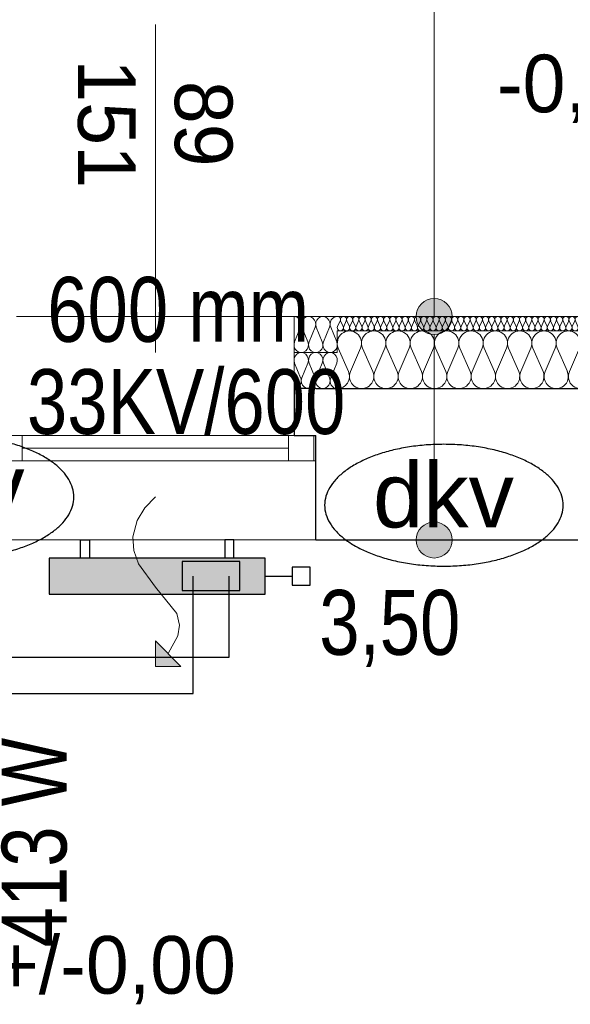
# Model space of a CAD drawing. Extents: x -440864 to -355682, y 13652 to 155872.
# Tile 36 of 179: x -421866 to -420338, y 35384 to 38116. Entities that reach past the tile are written whole.
import ezdxf
from ezdxf.lldxf.tags import DXFTag

# ---------------------------------------------------------------- set-up
doc = ezdxf.new("R2010")
doc.units = 0
doc.header["$MEASUREMENT"] = 0
for name, color, linetype in [('#podkład', 252, 'Continuous'), ('A-Okna', 252, 'Continuous'), ('Arch ocieplenie', 252, 'Continuous'), ('Arch opisy', 252, 'Continuous'), ('Inwent Izolacje', 252, 'Continuous'), ('INWENT RZĘDNE', 252, 'Continuous'), ('IS_Armatura_podłączeniowa_grz._dolnozas.', 7, 'SOLID'), ('IS_Armatura_Therm', 7, 'SOLID'), ('IS_Grafika', 7, 'SOLID'), ('IS_Grzejniki_Plan_rzut', 7, 'SOLID'), ('IS_Opisy_działek_Therm', 7, 'SOLID'), ('IS_Powrót', 5, 'DASH'), ('IS_Text_Armatury_Therm', 7, 'Continuous'), ('IS_Text_Odbiornikow_Therm', 7, 'Continuous'), ('IS_Zasilanie', 1, 'SOLID')]:
    doc.layers.add(name, color=color, linetype=linetype)
for name, color, linetype, lineweight in [('A-Okna_Nr_Pióra__9', 252, 'Continuous', 13), ('Arch ocieplenie_Nr_Pióra__9', 252, 'Continuous', 13), ('Arch opisy_Nr_Pióra__21', 252, 'Continuous', 9), ('Arch wykończenie_Nr_Pióra__3', 252, 'Continuous', 18), ('Inwent Izolacje_Nr_Pióra__2', 252, 'Continuous', 13), ('INWENT RZĘDNE_Nr_Pióra__21', 252, 'Continuous', 9), ('INWENT. OKNA_Nr_Pióra__21', 252, 'Continuous', 9), ('INWENT. OKNA_Nr_Pióra__5', 252, 'Continuous', 13), ('INWENT.ŚCIANY_Nr_Pióra__1', 252, 'Continuous', 25), ('INWENT.ŚCIANY_Nr_Pióra__2', 252, 'Continuous', 13), ('INWENT.ŚCIANY_Nr_Pióra__21', 252, 'Continuous', 9)]:
    doc.layers.add(name, color=color, linetype=linetype, lineweight=lineweight)
doc.styles.add('GENERATED_STYLE_2', font='txt')
doc.styles.add('GENERATED_STYLE_5', font='txt')
doc.styles.get("Standard").update_dxf_attribs({"font": 'arial.ttf', "width": 0.8, "bigfont": 'BIGFONT.SHX'})
tags = doc.linetypes.add('DASH', pattern=[15, 10, -5]).pattern_tags.tags
tags[6:7] = [DXFTag(74, 4), DXFTag(75, 0), DXFTag(340, '0'), DXFTag(46, 0.0), DXFTag(50, 0.0), DXFTag(44, 0.0), DXFTag(45, 0.0)]
tags[4:5] = [DXFTag(74, 4), DXFTag(75, 0), DXFTag(340, '0'), DXFTag(46, 0.0), DXFTag(50, 0.0), DXFTag(44, 0.0), DXFTag(45, 0.0)]
tags = doc.linetypes.add('SOLID', pattern=[10, 10, 0]).pattern_tags.tags
tags[6:7] = [DXFTag(74, 4), DXFTag(75, 0), DXFTag(340, '0'), DXFTag(46, 0.0), DXFTag(50, 0.0), DXFTag(44, 0.0), DXFTag(45, 0.0)]
tags[4:5] = [DXFTag(74, 4), DXFTag(75, 0), DXFTag(340, '0'), DXFTag(46, 0.0), DXFTag(50, 0.0), DXFTag(44, 0.0), DXFTag(45, 0.0)]

# ---------------------------------------------------------------- blocks, each defined once
blk = doc.blocks.new('Izolacja cieplna 14_21', base_point=(-419904.9, 37292.6))
at = {"layer": 'Arch ocieplenie_Nr_Pióra__9', "linetype": 'Continuous'}
for p, q in [((-420977.1, 37280.7), (-420984.2, 37264.5)), ((-420968.5, 37264.5), (-420975.7, 37280.7)), ((-420960, 37280.7), (-420967.1, 37264.5)), ((-420951.4, 37264.5), (-420958.5, 37280.7)), ((-420942.8, 37280.7), (-420949.9, 37264.5)), ((-420934.2, 37264.5), (-420941.4, 37280.7)), ((-420925.7, 37280.7), (-420932.8, 37264.5)), ((-420917.1, 37264.5), (-420924.2, 37280.7)), ((-420908.5, 37280.7), (-420915.7, 37264.5)), ((-420900, 37264.5), (-420907.1, 37280.7)), ((-420891.4, 37280.7), (-420898.5, 37264.5)), ((-420882.8, 37264.5), (-420889.9, 37280.7)), ((-420874.2, 37280.7), (-420881.4, 37264.5)), ((-420865.7, 37264.5), (-420872.8, 37280.7)), ((-420857.1, 37280.7), (-420864.2, 37264.5)), ((-420848.5, 37264.5), (-420855.7, 37280.7)), ((-420840, 37280.7), (-420847.1, 37264.5)), ((-420831.4, 37264.5), (-420838.5, 37280.7)), ((-420822.8, 37280.7), (-420829.9, 37264.5)), ((-420814.2, 37264.5), (-420821.4, 37280.7)), ((-420805.7, 37280.7), (-420812.8, 37264.5)), ((-420797.1, 37264.5), (-420804.2, 37280.7)), ((-420788.5, 37280.7), (-420795.7, 37264.5)), ((-420780, 37264.5), (-420787.1, 37280.7)), ((-420771.4, 37280.7), (-420778.5, 37264.5)), ((-420762.8, 37264.5), (-420769.9, 37280.7)), ((-420754.2, 37280.7), (-420761.4, 37264.5)), ((-420745.7, 37264.5), (-420752.8, 37280.7)), ((-420737.1, 37280.7), (-420744.2, 37264.5)), ((-420728.5, 37264.5), (-420735.7, 37280.7)), ((-420720, 37280.7), (-420727.1, 37264.5)), ((-420711.4, 37264.5), (-420718.5, 37280.7)), ((-420702.8, 37280.7), (-420709.9, 37264.5)), ((-420694.2, 37264.5), (-420701.4, 37280.7)), ((-420685.7, 37280.7), (-420692.8, 37264.5)), ((-420677.1, 37264.5), (-420684.2, 37280.7)), ((-420668.5, 37280.7), (-420675.7, 37264.5)), ((-420660, 37264.5), (-420667.1, 37280.7)), ((-420651.4, 37280.7), (-420658.5, 37264.5)), ((-420642.8, 37264.5), (-420649.9, 37280.7)), ((-420634.2, 37280.7), (-420641.4, 37264.5)), ((-420625.7, 37264.5), (-420632.8, 37280.7)), ((-420617.1, 37280.7), (-420624.2, 37264.5)), ((-420608.5, 37264.5), (-420615.7, 37280.7)), ((-420600, 37280.7), (-420607.1, 37264.5)), ((-420591.4, 37264.5), (-420598.5, 37280.7)), ((-420582.8, 37280.7), (-420589.9, 37264.5)), ((-420574.2, 37264.5), (-420581.4, 37280.7)), ((-420565.7, 37280.7), (-420572.8, 37264.5)), ((-420557.1, 37264.5), (-420564.2, 37280.7)), ((-420548.5, 37280.7), (-420555.7, 37264.5)), ((-420540, 37264.5), (-420547.1, 37280.7)), ((-420531.4, 37280.7), (-420538.5, 37264.5)), ((-420522.8, 37264.5), (-420529.9, 37280.7)), ((-420514.2, 37280.7), (-420521.4, 37264.5)), ((-420505.7, 37264.5), (-420512.8, 37280.7)), ((-420497.1, 37280.7), (-420504.2, 37264.5)), ((-420488.5, 37264.5), (-420495.7, 37280.7)), ((-420480, 37280.7), (-420487.1, 37264.5)), ((-420471.4, 37264.5), (-420478.5, 37280.7)), ((-420462.8, 37280.7), (-420469.9, 37264.5)), ((-420454.2, 37264.5), (-420461.4, 37280.7)), ((-420445.7, 37280.7), (-420452.8, 37264.5)), ((-420437.1, 37264.5), (-420444.2, 37280.7)), ((-420428.5, 37280.7), (-420435.7, 37264.5)), ((-420420, 37264.5), (-420427.1, 37280.7)), ((-420411.4, 37280.7), (-420418.5, 37264.5)), ((-420402.8, 37264.5), (-420409.9, 37280.7)), ((-420394.2, 37280.7), (-420401.4, 37264.5)), ((-420385.7, 37264.5), (-420392.8, 37280.7)), ((-420377.1, 37280.7), (-420384.2, 37264.5)), ((-420368.5, 37264.5), (-420375.7, 37280.7)), ((-420360, 37280.7), (-420367.1, 37264.5)), ((-420351.4, 37264.5), (-420358.5, 37280.7)), ((-420342.8, 37280.7), (-420349.9, 37264.5)), ((-420334.2, 37264.5), (-420341.4, 37280.7)), ((-420325.7, 37280.7), (-420332.8, 37264.5)), ((-420317.1, 37264.5), (-420324.2, 37280.7)), ((-420308.5, 37280.7), (-420315.7, 37264.5)), ((-420300, 37264.5), (-420307.1, 37280.7)), ((-420291.4, 37280.7), (-420298.5, 37264.5)), ((-420282.8, 37264.5), (-420289.9, 37280.7)), ((-420274.2, 37280.7), (-420281.4, 37264.5)), ((-420265.7, 37264.5), (-420272.8, 37280.7)), ((-420257.1, 37280.7), (-420264.2, 37264.5)), ((-420248.5, 37264.5), (-420255.7, 37280.7)), ((-420240, 37280.7), (-420247.1, 37264.5)), ((-420231.4, 37264.5), (-420238.5, 37280.7)), ((-420222.8, 37280.7), (-420229.9, 37264.5)), ((-420214.2, 37264.5), (-420221.4, 37280.7)), ((-420205.7, 37280.7), (-420212.8, 37264.5)), ((-420197.1, 37264.5), (-420204.2, 37280.7)), ((-420188.5, 37280.7), (-420195.7, 37264.5)), ((-420180, 37264.5), (-420187.1, 37280.7)), ((-420171.4, 37280.7), (-420178.5, 37264.5)), ((-420162.8, 37264.5), (-420169.9, 37280.7)), ((-420154.2, 37280.7), (-420161.4, 37264.5)), ((-420145.7, 37264.5), (-420152.8, 37280.7)), ((-420137.1, 37280.7), (-420144.2, 37264.5)), ((-420128.5, 37264.5), (-420135.7, 37280.7)), ((-420120, 37280.7), (-420127.1, 37264.5)), ((-420111.4, 37264.5), (-420118.5, 37280.7)), ((-420102.8, 37280.7), (-420109.9, 37264.5)), ((-420094.2, 37264.5), (-420101.4, 37280.7)), ((-420085.7, 37280.7), (-420092.8, 37264.5)), ((-420077.1, 37264.5), (-420084.2, 37280.7)), ((-420068.5, 37280.7), (-420075.7, 37264.5)), ((-420060, 37264.5), (-420067.1, 37280.7)), ((-420051.4, 37280.7), (-420058.5, 37264.5)), ((-420042.8, 37264.5), (-420049.9, 37280.7)), ((-420034.2, 37280.7), (-420041.4, 37264.5)), ((-420025.7, 37264.5), (-420032.8, 37280.7)), ((-420017.1, 37280.7), (-420024.2, 37264.5)), ((-420008.5, 37264.5), (-420015.7, 37280.7)), ((-420000, 37280.7), (-420007.1, 37264.5)), ((-419991.4, 37264.5), (-419998.5, 37280.7)), ((-419982.8, 37280.7), (-419989.9, 37264.5)), ((-419974.2, 37264.5), (-419981.4, 37280.7)), ((-419965.7, 37280.7), (-419972.8, 37264.5)), ((-419957.1, 37264.5), (-419964.2, 37280.7)), ((-419948.5, 37280.7), (-419955.7, 37264.5)), ((-419940, 37264.5), (-419947.1, 37280.7)), ((-419931.4, 37280.7), (-419938.5, 37264.5)), ((-419922.8, 37264.5), (-419929.9, 37280.7)), ((-419914.2, 37280.7), (-419921.4, 37264.5)), ((-419905.7, 37264.5), (-419912.8, 37280.7))]:
    blk.add_line(p, q, dxfattribs=at)
for centre, start_param, end_param in [((-420984.9, 37284.1), 2.7288, 4.712389), ((-420967.8, 37284.1), 2.7288, 6.695979), ((-420950.7, 37284.1), 2.7288, 6.695979), ((-420933.5, 37284.1), 2.7288, 6.695979), ((-420916.4, 37284.1), 2.7288, 6.695979), ((-420899.2, 37284.1), 2.7288, 6.695979), ((-420882.1, 37284.1), 2.7288, 6.695979), ((-420864.9, 37284.1), 2.7288, 6.695979), ((-420847.8, 37284.1), 2.7288, 6.695979), ((-420830.7, 37284.1), 2.7288, 6.695979), ((-420813.5, 37284.1), 2.7288, 6.695979), ((-420796.4, 37284.1), 2.7288, 6.695979), ((-420779.2, 37284.1), 2.7288, 6.695979), ((-420762.1, 37284.1), 2.7288, 6.695979), ((-420744.9, 37284.1), 2.7288, 6.695979), ((-420727.8, 37284.1), 2.7288, 6.695979), ((-420710.7, 37284.1), 2.7288, 6.695979), ((-420693.5, 37284.1), 2.7288, 6.695979), ((-420676.4, 37284.1), 2.7288, 6.695979), ((-420659.2, 37284.1), 2.7288, 6.695979), ((-420642.1, 37284.1), 2.7288, 6.695979), ((-420624.9, 37284.1), 2.7288, 6.695979), ((-420607.8, 37284.1), 2.7288, 6.695979), ((-420590.7, 37284.1), 2.7288, 6.695979), ((-420573.5, 37284.1), 2.7288, 6.695979), ((-420556.4, 37284.1), 2.7288, 6.695979), ((-420539.2, 37284.1), 2.7288, 6.695979), ((-420522.1, 37284.1), 2.7288, 6.695979), ((-420504.9, 37284.1), 2.7288, 6.695979), ((-420487.8, 37284.1), 2.7288, 6.695979), ((-420470.7, 37284.1), 2.7288, 6.695979), ((-420453.5, 37284.1), 2.7288, 6.695979), ((-420436.4, 37284.1), 2.7288, 6.695979), ((-420419.2, 37284.1), 2.7288, 6.695979), ((-420402.1, 37284.1), 2.7288, 6.695979), ((-420384.9, 37284.1), 2.7288, 6.695979), ((-420367.8, 37284.1), 2.7288, 6.695979), ((-420350.7, 37284.1), 2.7288, 6.695979), ((-420333.5, 37284.1), 2.7288, 6.695979), ((-420316.4, 37284.1), 2.7288, 6.695979), ((-420299.2, 37284.1), 2.7288, 6.695979), ((-420282.1, 37284.1), 2.7288, 6.695979), ((-420264.9, 37284.1), 2.7288, 6.695979), ((-420247.8, 37284.1), 2.7288, 6.695979), ((-420230.7, 37284.1), 2.7288, 6.695979), ((-420213.5, 37284.1), 2.7288, 6.695979), ((-420196.4, 37284.1), 2.7288, 6.695979), ((-420179.2, 37284.1), 2.7288, 6.695979), ((-420162.1, 37284.1), 2.7288, 6.695979), ((-420144.9, 37284.1), 2.7288, 6.695979), ((-420127.8, 37284.1), 2.7288, 6.695979), ((-420110.7, 37284.1), 2.7288, 6.695979), ((-420093.5, 37284.1), 2.7288, 6.695979), ((-420076.4, 37284.1), 2.7288, 6.695979), ((-420059.2, 37284.1), 2.7288, 6.695979), ((-420042.1, 37284.1), 2.7288, 6.695979), ((-420024.9, 37284.1), 2.7288, 6.695979), ((-420007.8, 37284.1), 2.7288, 6.695979), ((-419990.7, 37284.1), 2.7288, 6.695979), ((-419973.5, 37284.1), 2.7288, 6.695979), ((-419956.4, 37284.1), 2.7288, 6.695979), ((-419939.2, 37284.1), 2.7288, 6.695979), ((-419922.1, 37284.1), 2.7288, 6.695979), ((-419904.9, 37284.1), 4.712389, 6.695979), ((-420976.4, 37261.1), 5.870392, 9.837571), ((-420959.2, 37261.1), 5.870392, 9.837571), ((-420942.1, 37261.1), 5.870392, 9.837571), ((-420924.9, 37261.1), 5.870392, 9.837571), ((-420907.8, 37261.1), 5.870392, 9.837571), ((-420890.7, 37261.1), 5.870392, 9.837571), ((-420873.5, 37261.1), 5.870392, 9.837571), ((-420856.4, 37261.1), 5.870392, 9.837571), ((-420839.2, 37261.1), 5.870392, 9.837571), ((-420822.1, 37261.1), 5.870392, 9.837571), ((-420804.9, 37261.1), 5.870392, 9.837571), ((-420787.8, 37261.1), 5.870392, 9.837571), ((-420770.7, 37261.1), 5.870392, 9.837571), ((-420753.5, 37261.1), 5.870392, 9.837571), ((-420736.4, 37261.1), 5.870392, 9.837571), ((-420719.2, 37261.1), 5.870392, 9.837571), ((-420702.1, 37261.1), 5.870392, 9.837571), ((-420684.9, 37261.1), 5.870392, 9.837571), ((-420667.8, 37261.1), 5.870392, 9.837571), ((-420650.7, 37261.1), 5.870392, 9.837571), ((-420633.5, 37261.1), 5.870392, 9.837571), ((-420616.4, 37261.1), 5.870392, 9.837571), ((-420599.2, 37261.1), 5.870392, 9.837571), ((-420582.1, 37261.1), 5.870392, 9.837571), ((-420564.9, 37261.1), 5.870392, 9.837571), ((-420547.8, 37261.1), 5.870392, 9.837571), ((-420530.7, 37261.1), 5.870392, 9.837571), ((-420513.5, 37261.1), 5.870392, 9.837571), ((-420496.4, 37261.1), 5.870392, 9.837571), ((-420479.2, 37261.1), 5.870392, 9.837571), ((-420462.1, 37261.1), 5.870392, 9.837571), ((-420444.9, 37261.1), 5.870392, 9.837571), ((-420427.8, 37261.1), 5.870392, 9.837571), ((-420410.7, 37261.1), 5.870392, 9.837571), ((-420393.5, 37261.1), 5.870392, 9.837571), ((-420376.4, 37261.1), 5.870392, 9.837571), ((-420359.2, 37261.1), 5.870392, 9.837571), ((-420342.1, 37261.1), 5.870392, 9.837571), ((-420324.9, 37261.1), 5.870392, 9.837571), ((-420307.8, 37261.1), 5.870392, 9.837571), ((-420290.7, 37261.1), 5.870392, 9.837571), ((-420273.5, 37261.1), 5.870392, 9.837571), ((-420256.4, 37261.1), 5.870392, 9.837571), ((-420239.2, 37261.1), 5.870392, 9.837571), ((-420222.1, 37261.1), 5.870392, 9.837571), ((-420204.9, 37261.1), 5.870392, 9.837571), ((-420187.8, 37261.1), 5.870392, 9.837571), ((-420170.7, 37261.1), 5.870392, 9.837571), ((-420153.5, 37261.1), 5.870392, 9.837571), ((-420136.4, 37261.1), 5.870392, 9.837571), ((-420119.2, 37261.1), 5.870392, 9.837571), ((-420102.1, 37261.1), 5.870392, 9.837571), ((-420084.9, 37261.1), 5.870392, 9.837571), ((-420067.8, 37261.1), 5.870392, 9.837571), ((-420050.7, 37261.1), 5.870392, 9.837571), ((-420033.5, 37261.1), 5.870392, 9.837571), ((-420016.4, 37261.1), 5.870392, 9.837571), ((-419999.2, 37261.1), 5.870392, 9.837571), ((-419982.1, 37261.1), 5.870392, 9.837571), ((-419964.9, 37261.1), 5.870392, 9.837571), ((-419947.8, 37261.1), 5.870392, 9.837571), ((-419930.7, 37261.1), 5.870392, 9.837571), ((-419913.5, 37261.1), 5.870392, 9.837571)]:
    blk.add_ellipse(centre, major_axis=(-8.57, 0), ratio=0.992498, start_param=start_param, end_param=end_param, dxfattribs=at)
blk = doc.blocks.new('Izolacja cieplna 14_28', base_point=(-420984.9, 37292.6))
at = {"layer": 'Arch ocieplenie_Nr_Pióra__9', "linetype": 'Continuous'}
for p, q in [((-421086.6, 37262.8), (-421103.3, 37222.4)), ((-421066.6, 37222.4), (-421083.3, 37262.8)), ((-421046.6, 37262.8), (-421063.3, 37222.4)), ((-421026.6, 37222.4), (-421043.3, 37262.8)), ((-421006.6, 37262.8), (-421023.3, 37222.4)), ((-420986.6, 37222.4), (-421003.3, 37262.8))]:
    blk.add_line(p, q, dxfattribs=at)
for centre, start_param, end_param in [((-421104.9, 37271.3), 1.158004, 3.141593), ((-421064.9, 37271.3), 1.158004, 5.125183), ((-421024.9, 37271.3), 1.158004, 5.125183), ((-420984.9, 37271.3), 3.141593, 5.125182), ((-421084.9, 37213.9), 4.299595, 8.266775), ((-421044.9, 37213.9), 4.299595, 8.266775), ((-421004.9, 37213.9), 4.299595, 8.266775)]:
    blk.add_ellipse(centre, major_axis=(0, -21.3), ratio=0.940389, start_param=start_param, end_param=end_param, dxfattribs=at)
blk = doc.blocks.new('Izolacja cieplna 14_272', base_point=(-420984.9, 37092.6))
at = {"layer": 'Inwent Izolacje_Nr_Pióra__2', "linetype": 'Continuous'}
for p, q in [((-420982.1, 37204.9), (-420954, 37140.3)), ((-420948.4, 37140.3), (-420920.3, 37204.9)), ((-420914.6, 37204.9), (-420886.5, 37140.3)), ((-420880.9, 37140.3), (-420852.8, 37204.9)), ((-420847.1, 37204.9), (-420819, 37140.3)), ((-420813.4, 37140.3), (-420785.3, 37204.9)), ((-420779.6, 37204.9), (-420751.5, 37140.3)), ((-420745.9, 37140.3), (-420717.8, 37204.9)), ((-420712.1, 37204.9), (-420684, 37140.3)), ((-420678.4, 37140.3), (-420650.3, 37204.9)), ((-420644.6, 37204.9), (-420616.5, 37140.3)), ((-420610.9, 37140.3), (-420582.8, 37204.9)), ((-420577.1, 37204.9), (-420549, 37140.3)), ((-420543.4, 37140.3), (-420515.3, 37204.9)), ((-420509.6, 37204.9), (-420481.5, 37140.3)), ((-420475.9, 37140.3), (-420447.8, 37204.9)), ((-420442.1, 37204.9), (-420414, 37140.3)), ((-420408.4, 37140.3), (-420380.3, 37204.9)), ((-420374.6, 37204.9), (-420346.5, 37140.3)), ((-420340.9, 37140.3), (-420312.8, 37204.9)), ((-420307.1, 37204.9), (-420279, 37140.3)), ((-420273.4, 37140.3), (-420245.3, 37204.9)), ((-420239.6, 37204.9), (-420211.5, 37140.3)), ((-420205.9, 37140.3), (-420177.8, 37204.9)), ((-420172.1, 37204.9), (-420144, 37140.3)), ((-420138.4, 37140.3), (-420110.3, 37204.9)), ((-420104.6, 37204.9), (-420076.5, 37140.3)), ((-420070.9, 37140.3), (-420042.8, 37204.9)), ((-420037.1, 37204.9), (-420009, 37140.3)), ((-420003.4, 37140.3), (-419975.3, 37204.9)), ((-419969.6, 37204.9), (-419941.5, 37140.3)), ((-419935.9, 37140.3), (-419907.8, 37204.9))]:
    blk.add_line(p, q, dxfattribs=at)
for centre, start_param, end_param in [((-420951.2, 37218.6), 4.299595, 8.266775), ((-420883.7, 37218.6), 4.299595, 8.266775), ((-420816.2, 37218.6), 4.299595, 8.266775), ((-420748.7, 37218.6), 4.299595, 8.266775), ((-420681.2, 37218.6), 4.299595, 8.266775), ((-420613.7, 37218.6), 4.299595, 8.266775), ((-420546.2, 37218.6), 4.299595, 8.266775), ((-420478.7, 37218.6), 4.299595, 8.266775), ((-420411.2, 37218.6), 4.299595, 8.266775), ((-420343.7, 37218.6), 4.299595, 8.266775), ((-420276.2, 37218.6), 4.299595, 8.266775), ((-420208.7, 37218.6), 4.299595, 8.266775), ((-420141.2, 37218.6), 4.299595, 8.266775), ((-420073.7, 37218.6), 4.299595, 8.266775), ((-420006.2, 37218.6), 4.299595, 8.266775), ((-419938.7, 37218.6), 4.299595, 8.266775), ((-420984.9, 37126.6), 3.141593, 5.125182), ((-420917.4, 37126.6), 1.158004, 5.125183), ((-420849.9, 37126.6), 1.158004, 5.125183), ((-420782.4, 37126.6), 1.158004, 5.125183), ((-420714.9, 37126.6), 1.158004, 5.125183), ((-420647.4, 37126.6), 1.158004, 5.125183), ((-420579.9, 37126.6), 1.158004, 5.125183), ((-420512.4, 37126.6), 1.158004, 5.125183), ((-420444.9, 37126.6), 1.158004, 5.125183), ((-420377.4, 37126.6), 1.158004, 5.125183), ((-420309.9, 37126.6), 1.158004, 5.125183), ((-420242.4, 37126.6), 1.158004, 5.125183), ((-420174.9, 37126.6), 1.158004, 5.125183), ((-420107.4, 37126.6), 1.158004, 5.125183), ((-420039.9, 37126.6), 1.158004, 5.125183), ((-419972.4, 37126.6), 1.158004, 5.125183), ((-419904.9, 37126.6), 1.158004, 3.141593)]:
    blk.add_ellipse(centre, major_axis=(0, 34), ratio=0.991816, start_param=start_param, end_param=end_param, dxfattribs=at)
blk = doc.blocks.new('Izolacja cieplna 14_280', base_point=(-421104.9, 37092.6))
at = {"layer": 'Inwent Izolacje_Nr_Pióra__2', "linetype": 'Continuous'}
for p, q in [((-421103.3, 37162.8), (-421086.6, 37122.4)), ((-421083.3, 37122.4), (-421066.6, 37162.8)), ((-421063.3, 37162.8), (-421046.6, 37122.4)), ((-421043.3, 37122.4), (-421026.6, 37162.8)), ((-421023.3, 37162.8), (-421006.6, 37122.4)), ((-421003.3, 37122.4), (-420986.6, 37162.8))]:
    blk.add_line(p, q, dxfattribs=at)
for centre, start_param, end_param in [((-421084.9, 37171.3), 4.299595, 8.266775), ((-421044.9, 37171.3), 4.299595, 8.266775), ((-421004.9, 37171.3), 4.299595, 8.266775), ((-421104.9, 37113.9), 3.141593, 5.125182), ((-421064.9, 37113.9), 1.158004, 5.125183), ((-421024.9, 37113.9), 1.158004, 5.125183), ((-420984.9, 37113.9), 1.158004, 3.141593)]:
    blk.add_ellipse(centre, major_axis=(0, 21.3), ratio=0.940388, start_param=start_param, end_param=end_param, dxfattribs=at)
blk = doc.blocks.new('Krzywa_10', base_point=(-421489.9, 36792.6))
at = {"layer": 'A-Okna_Nr_Pióra__9', "linetype": 'Continuous'}
blk.add_hatch(color=256, dxfattribs=at).paths.add_polyline_path([(-421489.9, 36322), (-421489.5, 36392.7), (-421419.2, 36321.6)], flags=0)
for p, q in [((-421489.9, 36322), (-421489.5, 36392.7)), ((-421489.5, 36392.7), (-421419.2, 36321.6)), ((-421489.9, 36322), (-421419.2, 36321.6))]:
    blk.add_line(p, q, dxfattribs=at)
at = {"layer": 'A-Okna_Nr_Pióra__9', "linetype": 'Continuous', "flags": 128}
blk.add_lwpolyline([(-421489.9, 36792.6), (-421519.1, 36761.5), (-421540.4, 36726.4), (-421552.6, 36681.7), (-421550, 36643), (-421537.1, 36606.5), (-421489.9, 36542), (-421430.3, 36468.7), (-421423.2, 36436.7), (-421427.2, 36406.9), (-421454.4, 36357.2)], dxfattribs=at)
blk = doc.blocks.new('Koty wysokościowe_6', base_point=(-420040.4, 37629.4))
at = {"layer": 'INWENT RZĘDNE_Nr_Pióra__21', "linetype": 'Continuous'}
for points in [[(-420040.4, 37629.4), (-419940.4, 37629.4), (-419948, 37667.7), (-419969.7, 37700.1), (-420002.2, 37721.8), (-420040.4, 37729.4)], [(-420040.4, 37629.4), (-420140.4, 37629.4), (-420132.8, 37591.2), (-420111.1, 37558.7), (-420078.7, 37537), (-420040.4, 37529.4)]]:
    blk.add_hatch(color=256, dxfattribs=at).paths.add_polyline_path(points, flags=0)
for p, q in [((-420040.4, 37429.4), (-420040.4, 37829.4)), ((-420240.4, 37629.4), (-419840.4, 37629.4))]:
    blk.add_line(p, q, dxfattribs=at)
blk.add_circle((-420040.4, 37629.4), 100, dxfattribs=at)
at = {"layer": 'INWENT RZĘDNE_Nr_Pióra__21', "insert": (-420541.9, 37829.4), "char_height": 160, "attachment_point": 7, "style": 'GENERATED_STYLE_2'}
blk.add_mtext('{-0,57}', dxfattribs=at)
blk = doc.blocks.new('Koty wysokościowe_7', base_point=(-421993.7, 35184))
at = {"layer": 'INWENT RZĘDNE_Nr_Pióra__21', "linetype": 'Continuous'}
for points in [[(-421993.7, 35184), (-421893.7, 35184), (-421901.3, 35222.2), (-421923, 35254.7), (-421955.4, 35276.4), (-421993.7, 35284)], [(-421993.7, 35184), (-422093.7, 35184), (-422086.1, 35145.7), (-422064.4, 35113.3), (-422031.9, 35091.6), (-421993.7, 35084)]]:
    blk.add_hatch(color=256, dxfattribs=at).paths.add_polyline_path(points, flags=0)
for p, q in [((-421993.7, 34984), (-421993.7, 35384)), ((-422193.7, 35184), (-421793.7, 35184))]:
    blk.add_line(p, q, dxfattribs=at)
blk.add_circle((-421993.7, 35184), 100, dxfattribs=at)
at = {"layer": 'INWENT RZĘDNE_Nr_Pióra__21', "insert": (-421938.4, 35384), "char_height": 160, "attachment_point": 7, "style": 'GENERATED_STYLE_2'}
blk.add_mtext('{+/-0,00}', dxfattribs=at)
blk = doc.blocks.new('Linia_70', base_point=(-420716.2, 37292.6))
at = {"layer": 'Arch opisy_Nr_Pióra__21', "linetype": 'Continuous'}
blk.add_line((-420716.2, 37292.6), (-420716.2, 38902.4), dxfattribs=at)
blk.add_circle((-420716.2, 39202.4), 300, dxfattribs=at)
blk = doc.blocks.new('Linia_71', base_point=(-420716.2, 36672.6))
at = {"layer": 'Arch opisy_Nr_Pióra__21', "linetype": 'Continuous'}
for points in [[(-420666.2, 37292.6), (-420670, 37311.7), (-420680.8, 37328), (-420697, 37338.8), (-420716.2, 37342.6), (-420735.3, 37338.8), (-420751.5, 37328), (-420762.3, 37311.7), (-420766.2, 37292.6), (-420762.3, 37273.5), (-420751.5, 37257.3), (-420735.3, 37246.4), (-420716.2, 37242.6), (-420697, 37246.4), (-420680.8, 37257.3), (-420670, 37273.5)], [(-420666.2, 36672.6), (-420670, 36691.7), (-420680.8, 36708), (-420697, 36718.8), (-420716.2, 36722.6), (-420735.3, 36718.8), (-420751.5, 36708), (-420762.3, 36691.7), (-420766.2, 36672.6), (-420762.3, 36653.5), (-420751.5, 36637.3), (-420735.3, 36626.4), (-420716.2, 36622.6), (-420697, 36626.4), (-420680.8, 36637.3), (-420670, 36653.5)]]:
    blk.add_hatch(color=256, dxfattribs=at).paths.add_polyline_path(points, flags=0)
blk.add_line((-420716.2, 36722.6), (-420716.2, 37242.6), dxfattribs=at)
for centre in [(-420716.2, 37292.6), (-420716.2, 36672.6)]:
    blk.add_circle(centre, 50, dxfattribs=at)
blk = doc.blocks.new('parter')
at = {"layer": 'Arch wykończenie_Nr_Pióra__3', "color": 252, "linetype": 'Continuous'}
for p, q in [((-421104.9, 37292.6), (-421104.9, 37092.6)), ((-419410.9, 37292.6), (-421104.9, 37292.6))]:
    blk.add_line(p, q, dxfattribs=at)
at = {"layer": 'INWENT. OKNA_Nr_Pióra__5', "color": 252, "linetype": 'Continuous'}
for p, q in [((-421489.9, 37192.6), (-421489.9, 38102.6)), ((-421044.9, 36962.6), (-421934.9, 36962.6)), ((-421859.9, 36892.6), (-421859.9, 36962.6)), ((-421119.9, 36892.6), (-421119.9, 36962.6)), ((-421049.9, 36892.6), (-421049.9, 36962.6)), ((-421119.9, 36927.6), (-421859.9, 36927.6)), ((-421044.9, 36892.6), (-421934.9, 36892.6))]:
    blk.add_line(p, q, dxfattribs=at)
at = {"layer": 'INWENT.ŚCIANY_Nr_Pióra__1', "color": 252, "linetype": 'Continuous'}
for p, q in [((-421044.9, 37092.6), (-421104.9, 37092.6)), ((-421104.9, 37092.6), (-421104.9, 36962.6)), ((-421044.9, 37092.6), (-418884.9, 37092.6)), ((-421104.9, 36962.6), (-421044.9, 36962.6)), ((-421044.9, 36672.6), (-421044.9, 36962.6)), ((-421044.9, 36672.6), (-420134.9, 36672.6))]:
    blk.add_line(p, q, dxfattribs=at)
at = {"layer": 'INWENT.ŚCIANY_Nr_Pióra__2', "color": 252, "linetype": 'Continuous'}
for p, q in [((-420984.9, 37192.6), (-420984.9, 37252.6)), ((-420984.9, 37252.6), (-419904.9, 37252.6)), ((-421104.9, 37192.6), (-420984.9, 37192.6))]:
    blk.add_line(p, q, dxfattribs=at)
at = {"layer": 'INWENT.ŚCIANY_Nr_Pióra__21', "color": 252, "linetype": 'Continuous'}
for p, q in [((-421874.9, 37292.6), (-421104.9, 37292.6)), ((-421934.9, 36672.6), (-421044.9, 36672.6))]:
    blk.add_line(p, q, dxfattribs=at)
at = {"layer": 'A-Okna', "color": 252, "linetype": 'Continuous', "lineweight": 13}
blk.add_blockref('Krzywa_10', (-421489.9, 36792.6), dxfattribs=at)
at = {"layer": 'Arch ocieplenie', "color": 252, "linetype": 'Continuous', "lineweight": 13}
for name, p in [('Izolacja cieplna 14_28', (-420984.9, 37292.6)), ('Izolacja cieplna 14_21', (-419904.9, 37292.6))]:
    blk.add_blockref(name, p, dxfattribs=at)
at = {"layer": 'Arch opisy', "color": 252, "linetype": 'Continuous'}
for name, p in [('Linia_70', (-420716.2, 37292.6)), ('Linia_71', (-420716.2, 36672.6))]:
    blk.add_blockref(name, p, dxfattribs=at)
at = {"layer": 'Inwent Izolacje', "color": 252, "linetype": 'Continuous', "lineweight": 13}
for name, p in [('Izolacja cieplna 14_272', (-420984.9, 37092.6)), ('Izolacja cieplna 14_280', (-421104.9, 37092.6))]:
    blk.add_blockref(name, p, dxfattribs=at)
at = {"layer": 'INWENT RZĘDNE', "color": 252}
for name, p in [('Koty wysokościowe_6', (-420040.4, 37629.4)), ('Koty wysokościowe_7', (-421993.7, 35184))]:
    blk.add_blockref(name, p, dxfattribs=at)
at = {"layer": 'INWENT. OKNA_Nr_Pióra__21', "color": 252, "linetype": 'Continuous', "insert": (-421275.8, 37827.6), "char_height": 160, "width": 709.227, "attachment_point": 2, "rotation": 270, "line_spacing_factor": 1.007581, "style": 'GENERATED_STYLE_5'}
blk.add_mtext('{89\\P151}', dxfattribs=at)

msp = doc.modelspace()

# ---------------------------------------------------------------- block references
at = {"layer": '#podkład', "color": 3, "lineweight": 50}
msp.add_blockref('parter', (0, 0), dxfattribs=at)

# ---------------------------------------------------------------- next in the draw order: hatches: boundary and pattern name
at = {"layer": 'IS_Grzejniki_Plan_rzut', "ltscale": 10}
msp.add_hatch(color=253, dxfattribs=at).paths.add_polyline_path([(-421185, 36622.6), (-421785, 36622.6), (-421785, 36522.6), (-421185, 36522.6)])

# ---------------------------------------------------------------- next in the draw order: linework, layer by layer
at = {"layer": 'IS_Armatura_podłączeniowa_grz._dolnozas.', "ltscale": 10}
for p, q in [((-421255, 36612.6), (-421415, 36612.6)), ((-421415, 36612.6), (-421415, 36532.6)), ((-421255, 36532.6), (-421255, 36612.6)), ((-421255, 36612.6), (-421255, 36612.6)), ((-421415, 36532.6), (-421255, 36532.6))]:
    msp.add_line(p, q, dxfattribs=at)
at = {"layer": 'IS_Armatura_Therm', "lineweight": 30, "ltscale": 10}
for p, q in [((-421060, 36597.6), (-421110, 36597.6)), ((-421110, 36597.6), (-421110, 36547.6)), ((-421060, 36547.6), (-421060, 36597.6)), ((-421185, 36572.6), (-421110, 36572.6)), ((-421110, 36547.6), (-421060, 36547.6))]:
    msp.add_line(p, q, dxfattribs=at)
at = {"layer": 'IS_Grafika', "color": 7}
for points, knots in [([(-421716.1, 36791.6), (-421716.1, 36800), (-421718.6, 36817.2), (-421729.6, 36841.5), (-421746.8, 36864.1), (-421769.7, 36884.9), (-421797.8, 36903.6), (-421830.6, 36920.2), (-421867.5, 36934.3), (-421908.2, 36945.7), (-421952.1, 36954.2), (-421998.8, 36959.4), (-422030.8, 36960.6), (-422047.1, 36960.6)], [0, 0, 0, 0, 2.523033, 5.124646, 7.924571, 10.991642, 14.355854, 18.0219, 21.979171, 26.208258, 30.685117, 35.38383, 40.278576, 40.278576, 40.278576, 40.278576]), ([(-420689, 36938), (-420705.3, 36938), (-420737.3, 36936.8), (-420784, 36931.5), (-420827.9, 36923.1), (-420868.6, 36911.6), (-420905.5, 36897.5), (-420938.3, 36881), (-420966.4, 36862.3), (-420989.3, 36841.5), (-421006.5, 36818.9), (-421017.5, 36794.6), (-421020, 36777.4), (-421020, 36769)], [0, 0, 0, 0, 4.894746, 9.593459, 14.070318, 18.299405, 22.256676, 25.922722, 29.286934, 32.354005, 35.15393, 37.755543, 40.278576, 40.278576, 40.278576, 40.278576]), ([(-420358, 36769), (-420358, 36777.4), (-420360.5, 36794.6), (-420371.5, 36818.9), (-420388.7, 36841.5), (-420411.6, 36862.3), (-420439.7, 36881), (-420472.5, 36897.5), (-420509.4, 36911.6), (-420550.1, 36923.1), (-420594, 36931.5), (-420640.7, 36936.8), (-420672.7, 36938), (-420689, 36938)], [0, 0, 0, 0, 2.523033, 5.124646, 7.924571, 10.991642, 14.355854, 18.0219, 21.979171, 26.208258, 30.685117, 35.38383, 40.278576, 40.278576, 40.278576, 40.278576]), ([(-422047.1, 36622.6), (-422030.8, 36622.6), (-421998.8, 36623.8), (-421952.1, 36629.1), (-421908.2, 36637.5), (-421867.5, 36649), (-421830.6, 36663.1), (-421797.8, 36679.6), (-421769.7, 36698.3), (-421746.8, 36719.1), (-421729.6, 36741.7), (-421718.6, 36766), (-421716.1, 36783.2), (-421716.1, 36791.6)], [0, 0, 0, 0, 4.894746, 9.593459, 14.070318, 18.299405, 22.256676, 25.922722, 29.286934, 32.354005, 35.15393, 37.755543, 40.278576, 40.278576, 40.278576, 40.278576]), ([(-421020, 36769), (-421020, 36760.6), (-421017.5, 36743.4), (-421006.5, 36719.1), (-420989.3, 36696.5), (-420966.4, 36675.7), (-420938.3, 36657), (-420905.5, 36640.5), (-420868.6, 36626.4), (-420827.9, 36614.9), (-420784, 36606.5), (-420737.3, 36601.2), (-420705.3, 36600), (-420689, 36600)], [0, 0, 0, 0, 2.523033, 5.124646, 7.924571, 10.991642, 14.355854, 18.0219, 21.979171, 26.208258, 30.685117, 35.38383, 40.278576, 40.278576, 40.278576, 40.278576]), ([(-420689, 36600), (-420672.7, 36600), (-420640.7, 36601.2), (-420594, 36606.5), (-420550.1, 36614.9), (-420509.4, 36626.4), (-420472.5, 36640.5), (-420439.7, 36657), (-420411.6, 36675.7), (-420388.7, 36696.5), (-420371.5, 36719.1), (-420360.5, 36743.4), (-420358, 36760.6), (-420358, 36769)], [0, 0, 0, 0, 4.894746, 9.593459, 14.070318, 18.299405, 22.256676, 25.922722, 29.286934, 32.354005, 35.15393, 37.755543, 40.278576, 40.278576, 40.278576, 40.278576])]:
    msp.add_open_spline(points, degree=3, knots=knots, dxfattribs=at)
at = {"layer": 'IS_Grzejniki_Plan_rzut', "ltscale": 10}
for p, q in [((-421697.5, 36622.6), (-421697.5, 36672.6)), ((-421697.5, 36672.6), (-421672.5, 36672.6)), ((-421672.5, 36672.6), (-421672.5, 36622.6)), ((-421272.5, 36672.6), (-421297.5, 36672.6)), ((-421297.5, 36672.6), (-421297.5, 36622.6)), ((-421272.5, 36622.6), (-421272.5, 36672.6)), ((-421185, 36622.6), (-421785, 36622.6)), ((-421785, 36622.6), (-421785, 36522.6)), ((-421185, 36522.6), (-421185, 36622.6)), ((-421185, 36622.6), (-421185, 36622.6)), ((-421785, 36522.6), (-421185, 36522.6))]:
    msp.add_line(p, q, dxfattribs=at)
at = {"layer": 'IS_Powrót', "lineweight": 30, "ltscale": 10}
for p, q in [((-421285, 36347), (-421285, 36572.6)), ((-422478.1, 36347), (-421285, 36347))]:
    msp.add_line(p, q, dxfattribs=at)
at = {"layer": 'IS_Zasilanie', "lineweight": 30, "ltscale": 10}
for p, q in [((-421385, 36247), (-421385, 36572.6)), ((-422578.1, 36247), (-421385, 36247))]:
    msp.add_line(p, q, dxfattribs=at)

# ---------------------------------------------------------------- next in the draw order: texts
at = {"layer": 'IS_Grafika', "color": 7, "lineweight": 40}
for p in [(-422244.1, 36730), (-420886, 36707.4)]:
    msp.add_text('dkv', height=180, dxfattribs=at).set_placement(p)
at = {"layer": 'IS_Opisy_działek_Therm', "ltscale": 10, "insert": (-421916.3, 35542.2), "char_height": 180, "attachment_point": 1, "rotation": 90}
msp.add_mtext('\\fArial|b0|i0;413 W', dxfattribs=at)
at = {"layer": 'IS_Text_Armatury_Therm', "linetype": 'SOLID', "ltscale": 10, "insert": (-420643.5, 36320.5), "char_height": 180, "attachment_point": 9}
msp.add_mtext('\\fArial|b0|i0;{\\W0.8;3,50}  ', dxfattribs=at)
at = {"layer": 'IS_Text_Odbiornikow_Therm', "linetype": 'SOLID', "ltscale": 10, "insert": (-421063.3, 37402.4), "char_height": 180, "attachment_point": 3}
msp.add_mtext('\\fArial|b0|i0;600 mm', dxfattribs=at)
at = {"layer": 'IS_Text_Odbiornikow_Therm', "linetype": 'SOLID', "ltscale": 10, "insert": (-421846.2, 37146.6), "char_height": 180, "width": 1547.696, "attachment_point": 1}
msp.add_mtext('\\fArial|b0|i0;\\W0.8;33KV/600', dxfattribs=at)

doc.saveas('drawing.dxf')
